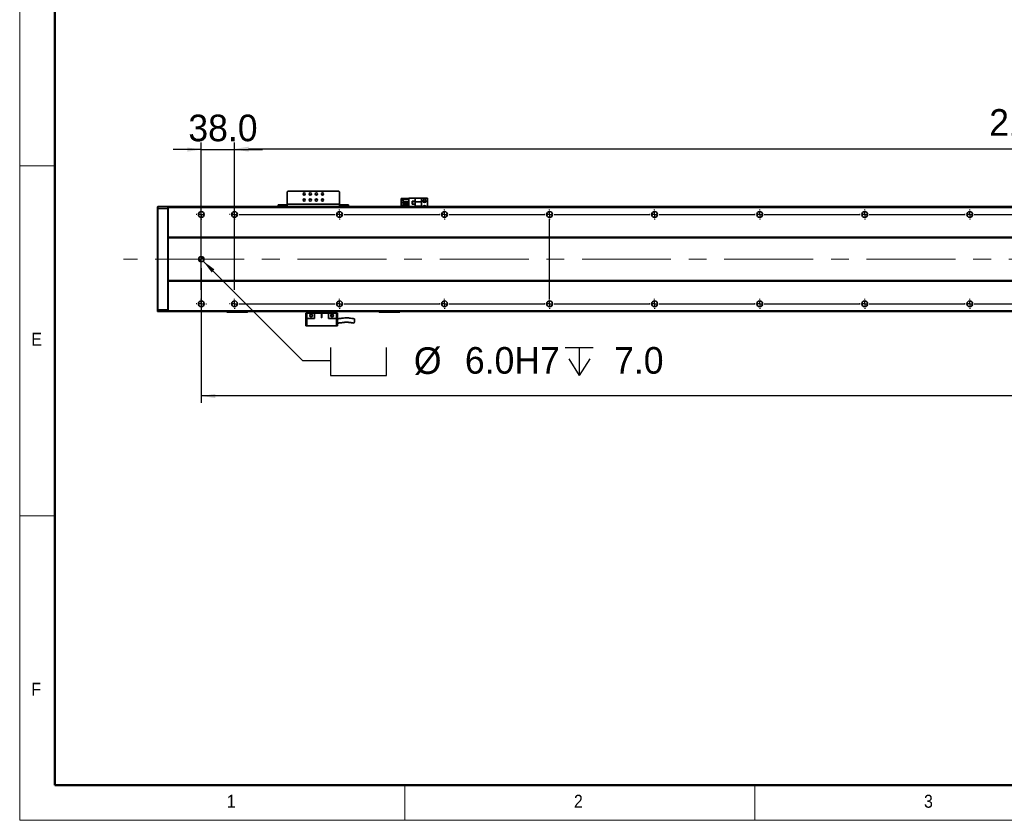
# Model space of a CAD drawing. Header units: millimetres. Extents: x 40 to 3320, y 40 to 2336.
# Tile 1 of 11: x 40 to 1165, y 40 to 955. Entities that reach past the tile are written whole.
import ezdxf

# ---------------------------------------------------------------- set-up
doc = ezdxf.new("R2010")
doc.units = ezdxf.units.MM
doc.header["$LTSCALE"] = 8
doc.header["$PDSIZE"] = -1
doc.linetypes.add('CENTERX2', pattern=[20.32, 12.7, -2.54, 2.54, -2.54])
doc.layers.add('黑色实线', color=7, linetype='Continuous')
doc.styles.add('SLDTEXTSTYLE1', font='Gothic.ttf', dxfattribs={"width": 0.913})
doc.styles.add('SLDTEXTSTYLE8', font='txt')
doc.dimstyles.new('SLDDIMSTYLE0', dxfattribs={"dimtxt": 30.4, "dimasz": 16, "dimexe": 0, "dimexo": 0.0625, "dimgap": 7.6, "dimtad": 2, "dimdec": 1, "dimrnd": 1e-09, "dimzin": 4, "dimdsep": 46, "dimtxsty": 'SLDTEXTSTYLE8', "dimsah": 1, "dimcen": 0.09, "dimadec": 0, "dimazin": 1, "dimtfac": 1, "dimtdec": 1, "dimtmove": 0, "dimatfit": 0, "dimfxl": 0, "dimfrac": 2, "dimtolj": 1, "dimtzin": 12, "dimarcsym": 0})
doc.dimstyles.new('SLDDIMSTYLE5', dxfattribs={"dimtxt": 30.4, "dimasz": 16, "dimexe": 0, "dimexo": 0.0625, "dimgap": 7.6, "dimtad": 2, "dimdec": 1, "dimrnd": 1e-09, "dimzin": 4, "dimdsep": 46, "dimtxsty": 'SLDTEXTSTYLE8', "dimsah": 1, "dimcen": 0.09, "dimadec": 0, "dimazin": 1, "dimtfac": 1, "dimtdec": 1, "dimtofl": 0, "dimtmove": 0, "dimatfit": 3, "dimfxl": 0, "dimfrac": 2, "dimtolj": 1, "dimtzin": 12, "dimarcsym": 0})
doc.dimstyles.new('SLDDIMSTYLE7', dxfattribs={"dimtxt": 30.4, "dimasz": 16, "dimexe": 0, "dimexo": 0.0625, "dimgap": 7.6, "dimtad": 0, "dimtih": 1, "dimtoh": 1, "dimdec": 1, "dimrnd": 1e-09, "dimzin": 4, "dimdsep": 46, "dimtxsty": 'SLDTEXTSTYLE8', "dimsah": 1, "dimcen": 0, "dimadec": 0, "dimazin": 1, "dimtfac": 1, "dimtdec": 1, "dimtofl": 0, "dimtmove": 0, "dimatfit": 3, "dimfxl": 0, "dimfrac": 2, "dimtolj": 1, "dimtzin": 12, "dimarcsym": 0})

# ---------------------------------------------------------------- blocks, each defined once
blk = doc.blocks.new('SW_SYMBOL_HOLE_SPOT')
at = {"layer": '黑色实线', "color": 0}
for p, q in [((0, 7000), (0, 600)), ((12800, 600), (12800, 7000)), ((0, 600), (12800, 600))]:
    blk.add_line(p, q, dxfattribs=at)
blk = doc.blocks.new('SW_SYMBOL_HOLE_DEPTH')
at = {"layer": '黑色实线', "color": 0}
for p, q in [((0, 7000), (6400, 7000)), ((3200, 7000), (3200, 600)), ((800, 4440), (3200, 600)), ((5600, 4440), (3200, 600))]:
    blk.add_line(p, q, dxfattribs=at)
blk = doc.blocks.new('_D_27')
at = {"layer": '黑色实线'}
for p, q in [((249.6, 679.1), (363.3, 565.5)), ((363.3, 565.5), (395.3, 565.5))]:
    blk.add_line(p, q, dxfattribs=at)
blk.add_solid([(249.6, 679.1), (259.3, 666.1), (262.6, 669.5)], dxfattribs=at)
at = {"layer": '黑色实线', "xscale": 0.004985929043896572, "yscale": 0.004985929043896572, "zscale": 0.004985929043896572}
for name, p in [('SW_SYMBOL_HOLE_SPOT', (395.3, 545.3)), ('SW_SYMBOL_HOLE_DEPTH', (663.4, 545.3))]:
    blk.add_blockref(name, p, dxfattribs=at)
at = {"layer": '黑色实线', "char_height": 30.4, "attachment_point": 1, "style": 'SLDTEXTSTYLE8'}
for s, insert in [('%%c', (490.4, 580.5)), (' 6.0H7 ', (537.4, 580.8)), (' 7.0', (707.9, 580.8))]:
    blk.add_mtext(s, dxfattribs=dict(at, insert=insert))
blk = doc.blocks.new('_D_29')
at = {"layer": '黑色实线'}
for p, q in [((247.5, 671.1), (247.5, 516.9)), ((2483.5, 665.5), (2483.5, 516.9)), ((2483.5, 524.9), (247.5, 524.9))]:
    blk.add_line(p, q, dxfattribs=at)
for points in [[(247.5, 524.9), (263.5, 522.5), (263.5, 527.3)], [(2483.5, 524.9), (2467.5, 527.3), (2467.5, 522.5)]]:
    blk.add_solid(points, dxfattribs=at)
at = {"layer": '黑色实线', "insert": (1311.6, 564.8), "char_height": 30.4, "attachment_point": 1, "style": 'SLDTEXTSTYLE8'}
blk.add_mtext('2236.0', dxfattribs=at)
blk = doc.blocks.new('_D_32')
at = {"layer": 'Defpoints', "color": 0}
for p in [(2445.5, 807.2), (285.5, 738.1), (2445.5, 738.1)]:
    blk.add_point(p, dxfattribs=at)
at = {"layer": '黑色实线', "color": 0, "lineweight": -2}
for p, q in [((285.5, 738.1), (285.5, 807.2)), ((301.5, 807.2), (2429.5, 807.2)), ((2445.5, 738.1), (2445.5, 807.2))]:
    blk.add_line(p, q, dxfattribs=at)
at = {"layer": '黑色实线', "color": 0}
for points in [[(301.5, 809.8), (301.5, 804.5), (285.5, 807.2)], [(2429.5, 809.8), (2429.5, 804.5), (2445.5, 807.2)]]:
    blk.add_solid(points, dxfattribs=at)
at = {"layer": '黑色实线', "color": 0, "insert": (1409.6, 852.7), "char_height": 30.4, "attachment_point": 2, "style": 'SLDTEXTSTYLE8'}
blk.add_mtext('\\A1;2160.0=18×120.0（PITCH）', dxfattribs=at)
blk = doc.blocks.new('_D_34')
at = {"layer": '黑色实线'}
for p, q in [((247.5, 646.2), (247.5, 814.5)), ((285.5, 646.2), (285.5, 814.5)), ((247.5, 806.5), (215.5, 806.5)), ((247.5, 806.5), (285.5, 806.5)), ((285.5, 806.5), (317.5, 806.5))]:
    blk.add_line(p, q, dxfattribs=at)
for points in [[(247.5, 806.5), (231.5, 808.9), (231.5, 804.1)], [(285.5, 806.5), (301.5, 804.1), (301.5, 808.9)]]:
    blk.add_solid(points, dxfattribs=at)
at = {"layer": '黑色实线', "insert": (232.7, 846.4), "char_height": 30.4, "attachment_point": 1, "style": 'SLDTEXTSTYLE8'}
blk.add_mtext('38.0', dxfattribs=at)
blk = doc.blocks.new('SW_CENTERMARKSYMBOL_24')
at = {"layer": '黑色实线', "color": 0}
for p, q in [((-5.08, 0), (-5.84, 0)), ((0, 0), (-2.54, 0)), ((0, 5.08), (0, 5.84)), ((0, 0), (0, 2.54)), ((0, 0), (0, -2.54)), ((0, 0), (2.54, 0)), ((5.08, 0), (5.84, 0)), ((0, -5.08), (0, -5.84))]:
    blk.add_line(p, q, dxfattribs=at)
blk = doc.blocks.new('SW_CENTERMARKSYMBOL_25')
at = {"layer": '黑色实线', "color": 0}
for p, q in [((-403.08, 102), (-403.84, 102)), ((-398, 102), (-400.54, 102)), ((-398, 107.08), (-398, 107.84)), ((-398, 102), (-398, 104.54)), ((-398, 102), (-398, 99.46)), ((-398, 102), (-395.46, 102)), ((0, 102), (-2.54, 102)), ((0, 107.08), (0, 107.84)), ((0, 102), (0, 104.54)), ((0, 102), (0, 99.46)), ((0, 102), (2.54, 102)), ((5.08, 102), (5.84, 102)), ((-398, 96.92), (-398, 96.16)), ((0, 5.08), (0, 96.92)), ((-365.08, 0), (-365.84, 0)), ((-360, 0), (-362.54, 0)), ((-360, 5.08), (-360, 5.84)), ((-360, 0), (-360, 2.54)), ((-360, 0), (-360, -2.54)), ((-360, 0), (-357.46, 0)), ((-354.92, 0), (-245.08, 0)), ((-240, 0), (-242.54, 0)), ((-240, 0), (-242.54, 0)), ((-240, 5.08), (-240, 5.84)), ((-240, 0), (-240, 2.54)), ((-240, 0), (-240, 2.54)), ((-240, 0), (-240, -2.54)), ((-240, 0), (-237.46, 0)), ((-240, 0), (-240, -2.54)), ((-240, 0), (-237.46, 0)), ((-234.92, 0), (-125.08, 0)), ((-125.08, 0), (-125.84, 0)), ((-120, 0), (-122.54, 0)), ((-120, 0), (-122.54, 0)), ((-120, 0), (-122.54, 0)), ((-120, 5.08), (-120, 5.84)), ((-120, 0), (-120, 2.54)), ((-120, 0), (-120, 2.54)), ((-120, 0), (-120, 2.54)), ((-120, 0), (-120, -2.54)), ((-120, 0), (-117.46, 0)), ((-120, 0), (-120, -2.54)), ((-120, 0), (-117.46, 0)), ((-120, 0), (-120, -2.54)), ((-120, 0), (-117.46, 0)), ((-114.92, 0), (-114.16, 0)), ((-114.92, 0), (-5.08, 0)), ((-5.08, 0), (-5.84, 0)), ((0, 0), (-2.54, 0)), ((0, 0), (-2.54, 0)), ((0, 0), (-2.54, 0)), ((0, 0), (-2.54, 0)), ((0, 5.08), (0, 5.84)), ((0, 0), (0, 2.54)), ((0, 0), (0, 2.54)), ((0, 0), (0, 2.54)), ((0, 0), (0, 2.54)), ((0, 0), (0, -2.54)), ((0, 0), (2.54, 0)), ((0, 0), (0, -2.54)), ((0, 0), (2.54, 0)), ((0, 0), (0, -2.54)), ((0, 0), (2.54, 0)), ((0, 0), (0, -2.54)), ((0, 0), (2.54, 0)), ((5.08, 0), (5.84, 0)), ((5.08, 0), (114.92, 0)), ((114.92, 0), (114.16, 0)), ((114.92, 0), (114.16, 0)), ((120, 0), (117.46, 0)), ((120, 0), (117.46, 0)), ((120, 0), (117.46, 0)), ((120, 0), (117.46, 0)), ((120, 0), (117.46, 0)), ((120, 5.08), (120, 5.84)), ((120, 0), (120, 2.54)), ((120, 0), (120, 2.54)), ((120, 0), (120, 2.54)), ((120, 0), (120, 2.54)), ((120, 0), (120, 2.54)), ((120, 0), (120, -2.54)), ((120, 0), (122.54, 0)), ((120, 0), (120, -2.54)), ((120, 0), (122.54, 0)), ((120, 0), (120, -2.54)), ((120, 0), (122.54, 0)), ((120, 0), (120, -2.54)), ((120, 0), (122.54, 0)), ((120, 0), (120, -2.54)), ((120, 0), (122.54, 0)), ((125.08, 0), (125.84, 0)), ((125.08, 0), (125.84, 0)), ((125.08, 0), (234.92, 0)), ((234.92, 0), (234.16, 0)), ((240, 0), (237.46, 0)), ((240, 0), (237.46, 0)), ((240, 0), (237.46, 0)), ((240, 0), (237.46, 0)), ((240, 0), (237.46, 0)), ((240, 0), (237.46, 0)), ((240, 5.08), (240, 5.84)), ((240, 0), (240, 2.54)), ((240, 0), (240, 2.54)), ((240, 0), (240, 2.54)), ((240, 0), (240, 2.54)), ((240, 0), (240, 2.54)), ((240, 0), (240, 2.54)), ((240, 0), (240, -2.54)), ((240, 0), (242.54, 0)), ((240, 0), (240, -2.54)), ((240, 0), (242.54, 0)), ((240, 0), (240, -2.54)), ((240, 0), (242.54, 0)), ((240, 0), (240, -2.54)), ((240, 0), (242.54, 0)), ((240, 0), (240, -2.54)), ((240, 0), (242.54, 0)), ((240, 0), (240, -2.54)), ((240, 0), (242.54, 0)), ((245.08, 0), (245.84, 0)), ((245.08, 0), (354.92, 0)), ((354.92, 0), (354.16, 0)), ((360, 0), (357.46, 0)), ((360, 0), (357.46, 0)), ((360, 0), (357.46, 0)), ((360, 0), (357.46, 0)), ((360, 0), (357.46, 0)), ((360, 0), (357.46, 0)), ((360, 0), (357.46, 0)), ((360, 5.08), (360, 5.84)), ((360, 0), (360, 2.54)), ((360, 0), (360, 2.54)), ((360, 0), (360, 2.54)), ((360, 0), (360, 2.54)), ((360, 0), (360, 2.54)), ((360, 0), (360, 2.54)), ((360, 0), (360, 2.54)), ((360, 0), (360, -2.54)), ((360, 0), (362.54, 0)), ((360, 0), (360, -2.54)), ((360, 0), (362.54, 0)), ((360, 0), (360, -2.54)), ((360, 0), (362.54, 0)), ((360, 0), (360, -2.54)), ((360, 0), (362.54, 0)), ((360, 0), (360, -2.54)), ((360, 0), (362.54, 0)), ((360, 0), (360, -2.54)), ((360, 0), (362.54, 0)), ((360, 0), (360, -2.54)), ((360, 0), (362.54, 0)), ((365.08, 0), (365.84, 0)), ((365.08, 0), (474.92, 0)), ((474.92, 0), (474.16, 0)), ((480, 0), (477.46, 0)), ((480, 0), (477.46, 0)), ((480, 0), (477.46, 0)), ((480, 0), (477.46, 0)), ((480, 0), (477.46, 0)), ((480, 0), (477.46, 0)), ((480, 0), (477.46, 0)), ((480, 0), (477.46, 0)), ((480, 5.08), (480, 5.84)), ((480, 0), (480, 2.54)), ((480, 0), (480, 2.54)), ((480, 0), (480, 2.54)), ((480, 0), (480, 2.54)), ((480, 0), (480, 2.54)), ((480, 0), (480, 2.54)), ((480, 0), (480, 2.54)), ((480, 0), (480, 2.54)), ((480, 0), (480, -2.54)), ((480, 0), (482.54, 0)), ((480, 0), (480, -2.54)), ((480, 0), (482.54, 0)), ((480, 0), (480, -2.54)), ((480, 0), (482.54, 0)), ((480, 0), (480, -2.54)), ((480, 0), (482.54, 0)), ((480, 0), (480, -2.54)), ((480, 0), (482.54, 0)), ((480, 0), (480, -2.54)), ((480, 0), (482.54, 0)), ((480, 0), (480, -2.54)), ((480, 0), (482.54, 0)), ((480, 0), (480, -2.54)), ((480, 0), (482.54, 0)), ((485.08, 0), (485.84, 0)), ((485.08, 0), (594.92, 0)), ((-360, -5.08), (-360, -5.84)), ((-240, -5.08), (-240, -5.84)), ((-120, -5.08), (-120, -5.84)), ((0, -5.08), (0, -5.84)), ((120, -5.08), (120, -5.84)), ((240, -5.08), (240, -5.84)), ((360, -5.08), (360, -5.84)), ((480, -5.08), (480, -5.84))]:
    blk.add_line(p, q, dxfattribs=at)
blk = doc.blocks.new('SW_CENTERMARKSYMBOL_26')
at = {"layer": '黑色实线', "color": 0}
for p, q in [((-485.08, 0), (-485.84, 0)), ((-480, 0), (-482.54, 0)), ((-480, 5.08), (-480, 5.84)), ((-480, 0), (-480, 2.54)), ((-480, 0), (-480, -2.54)), ((-480, 0), (-477.46, 0)), ((-474.92, 0), (-365.08, 0)), ((-360, 0), (-362.54, 0)), ((-360, 0), (-362.54, 0)), ((-360, 5.08), (-360, 5.84)), ((-360, 0), (-360, 2.54)), ((-360, 0), (-360, 2.54)), ((-360, 0), (-360, -2.54)), ((-360, 0), (-357.46, 0)), ((-360, 0), (-360, -2.54)), ((-360, 0), (-357.46, 0)), ((-354.92, 0), (-245.08, 0)), ((-245.08, 0), (-245.84, 0)), ((-240, 0), (-242.54, 0)), ((-240, 0), (-242.54, 0)), ((-240, 0), (-242.54, 0)), ((-240, 5.08), (-240, 5.84)), ((-240, 0), (-240, 2.54)), ((-240, 0), (-240, 2.54)), ((-240, 0), (-240, 2.54)), ((-240, 0), (-240, -2.54)), ((-240, 0), (-237.46, 0)), ((-240, 0), (-240, -2.54)), ((-240, 0), (-237.46, 0)), ((-240, 0), (-240, -2.54)), ((-240, 0), (-237.46, 0)), ((-234.92, 0), (-234.16, 0)), ((-234.92, 0), (-125.08, 0)), ((-125.08, 0), (-125.84, 0)), ((-125.08, 0), (-125.84, 0)), ((-120, 0), (-122.54, 0)), ((-120, 0), (-122.54, 0)), ((-120, 0), (-122.54, 0)), ((-120, 0), (-122.54, 0)), ((-120, 5.08), (-120, 5.84)), ((-120, 0), (-120, 2.54)), ((-120, 0), (-120, 2.54)), ((-120, 0), (-120, 2.54)), ((-120, 0), (-120, 2.54)), ((-120, 0), (-120, -2.54)), ((-120, 0), (-117.46, 0)), ((-120, 0), (-120, -2.54)), ((-120, 0), (-117.46, 0)), ((-120, 0), (-120, -2.54)), ((-120, 0), (-117.46, 0)), ((-120, 0), (-120, -2.54)), ((-120, 0), (-117.46, 0)), ((-114.92, 0), (-114.16, 0)), ((-114.92, 0), (-114.16, 0)), ((-114.92, 0), (-5.08, 0)), ((-5.08, 0), (-5.84, 0)), ((0, 0), (-2.54, 0)), ((0, 0), (-2.54, 0)), ((0, 0), (-2.54, 0)), ((0, 0), (-2.54, 0)), ((0, 0), (-2.54, 0)), ((0, 5.08), (0, 5.84)), ((0, 0), (0, 2.54)), ((0, 0), (0, 2.54)), ((0, 0), (0, 2.54)), ((0, 0), (0, 2.54)), ((0, 0), (0, 2.54)), ((0, 0), (0, -2.54)), ((0, 0), (2.54, 0)), ((0, 0), (0, -2.54)), ((0, 0), (2.54, 0)), ((0, 0), (0, -2.54)), ((0, 0), (2.54, 0)), ((0, 0), (0, -2.54)), ((0, 0), (2.54, 0)), ((0, 0), (0, -2.54)), ((0, 0), (2.54, 0)), ((5.08, 0), (5.84, 0)), ((5.08, 0), (114.92, 0)), ((114.92, 0), (114.16, 0)), ((114.92, 0), (114.16, 0)), ((120, 0), (117.46, 0)), ((120, 0), (117.46, 0)), ((120, 0), (117.46, 0)), ((120, 0), (117.46, 0)), ((120, 0), (117.46, 0)), ((120, 0), (117.46, 0)), ((120, 5.08), (120, 5.84)), ((120, 0), (120, 2.54)), ((120, 0), (120, 2.54)), ((120, 0), (120, 2.54)), ((120, 0), (120, 2.54)), ((120, 0), (120, 2.54)), ((120, 0), (120, 2.54)), ((120, 0), (120, -2.54)), ((120, 0), (122.54, 0)), ((120, 0), (120, -2.54)), ((120, 0), (122.54, 0)), ((120, 0), (120, -2.54)), ((120, 0), (122.54, 0)), ((120, 0), (120, -2.54)), ((120, 0), (122.54, 0)), ((120, 0), (120, -2.54)), ((120, 0), (122.54, 0)), ((120, 0), (120, -2.54)), ((120, 0), (122.54, 0)), ((125.08, 0), (125.84, 0)), ((125.08, 0), (125.84, 0)), ((125.08, 0), (234.92, 0)), ((234.92, 0), (234.16, 0)), ((240, 0), (237.46, 0)), ((240, 0), (237.46, 0)), ((240, 0), (237.46, 0)), ((240, 0), (237.46, 0)), ((240, 0), (237.46, 0)), ((240, 0), (237.46, 0)), ((240, 0), (237.46, 0)), ((240, 5.08), (240, 5.84)), ((240, 0), (240, 2.54)), ((240, 0), (240, 2.54)), ((240, 0), (240, 2.54)), ((240, 0), (240, 2.54)), ((240, 0), (240, 2.54)), ((240, 0), (240, 2.54)), ((240, 0), (240, 2.54)), ((240, 0), (240, -2.54)), ((240, 0), (242.54, 0)), ((240, 0), (240, -2.54)), ((240, 0), (242.54, 0)), ((240, 0), (240, -2.54)), ((240, 0), (242.54, 0)), ((240, 0), (240, -2.54)), ((240, 0), (242.54, 0)), ((240, 0), (240, -2.54)), ((240, 0), (242.54, 0)), ((240, 0), (240, -2.54)), ((240, 0), (242.54, 0)), ((240, 0), (240, -2.54)), ((240, 0), (242.54, 0)), ((245.08, 0), (245.84, 0)), ((245.08, 0), (354.92, 0)), ((354.92, 0), (354.16, 0)), ((360, 0), (357.46, 0)), ((360, 0), (357.46, 0)), ((360, 0), (357.46, 0)), ((360, 0), (357.46, 0)), ((360, 0), (357.46, 0)), ((360, 0), (357.46, 0)), ((360, 0), (357.46, 0)), ((360, 0), (357.46, 0)), ((360, 5.08), (360, 5.84)), ((360, 0), (360, 2.54)), ((360, 0), (360, 2.54)), ((360, 0), (360, 2.54)), ((360, 0), (360, 2.54)), ((360, 0), (360, 2.54)), ((360, 0), (360, 2.54)), ((360, 0), (360, 2.54)), ((360, 0), (360, 2.54)), ((360, 0), (360, -2.54)), ((360, 0), (362.54, 0)), ((360, 0), (360, -2.54)), ((360, 0), (362.54, 0)), ((360, 0), (360, -2.54)), ((360, 0), (362.54, 0)), ((360, 0), (360, -2.54)), ((360, 0), (362.54, 0)), ((360, 0), (360, -2.54)), ((360, 0), (362.54, 0)), ((360, 0), (360, -2.54)), ((360, 0), (362.54, 0)), ((360, 0), (360, -2.54)), ((360, 0), (362.54, 0)), ((360, 0), (360, -2.54)), ((360, 0), (362.54, 0)), ((365.08, 0), (365.84, 0)), ((365.08, 0), (474.92, 0)), ((-480, -5.08), (-480, -5.84)), ((-360, -5.08), (-360, -5.84)), ((-240, -5.08), (-240, -5.84)), ((-120, -5.08), (-120, -5.84)), ((0, -5.08), (0, -5.84)), ((120, -5.08), (120, -5.84)), ((240, -5.08), (240, -5.84)), ((360, -5.08), (360, -5.84))]:
    blk.add_line(p, q, dxfattribs=at)
blk = doc.blocks.new('SW_DOWELSYMBOL_4')
at = {"linetype": 'Continuous', "lineweight": 18}
h = blk.add_hatch(color=0, dxfattribs=at)
edge = h.paths.add_edge_path(flags=0)
edge.add_arc((0, 0), 3, 180, 270)
edge.add_line((0, -3), (0, 0))
edge.add_line((0, 0), (-3, 0))
h = blk.add_hatch(color=0, dxfattribs=at)
edge = h.paths.add_edge_path(flags=0)
edge.add_arc((0, 0), 3, 0, 90)
edge.add_line((0, 3), (0, 0))
edge.add_line((0, 0), (3, 0))
at = {"layer": '黑色实线', "color": 0}
blk.add_circle((0, 0), 3, dxfattribs=at)

msp = doc.modelspace()

# ---------------------------------------------------------------- linework, layer by layer
at = {"color": 7, "linetype": 'Continuous', "lineweight": 18}
for p, q in [((40, 2336), (40, 40)), ((80, 2296), (80, 80)), ((40, 788), (80, 788)), ((80, 388), (40, 388)), ((80, 80), (3280, 80)), ((480, 40), (480, 80)), ((880, 80), (880, 40)), ((984, 80), (3280, 80)), ((40, 40), (3320, 40))]:
    msp.add_line(p, q, dxfattribs=at)
at = {"color": 7, "linetype": 'Continuous', "lineweight": 50}
for p, q in [((80, 2296), (80, 80)), ((80, 80), (3280, 80))]:
    msp.add_line(p, q, dxfattribs=at)
at = {"color": 7, "linetype": 'Continuous', "lineweight": 35}
for p, q in [((346.51, 759.05), (345.51, 758.05)), ((345.51, 758.05), (345.51, 744.25)), ((404.51, 759.05), (346.51, 759.05)), ((405.51, 758.05), (404.51, 759.05)), ((405.51, 744.25), (405.51, 758.05)), ((335.51, 741.25), (335.51, 743.25)), ((335.51, 743.25), (336.51, 743.25)), ((336.51, 743.25), (336.51, 741.25)), ((336.51, 743.25), (344.51, 743.25)), ((344.51, 743.25), (344.51, 741.25)), ((345.51, 743.25), (344.51, 743.25)), ((405.51, 744.25), (345.51, 744.25)), ((345.51, 741.25), (345.51, 744.25)), ((405.51, 744.25), (405.51, 741.25)), ((406.51, 743.25), (405.51, 743.25)), ((406.51, 743.25), (406.51, 741.25)), ((406.51, 743.25), (414.51, 743.25)), ((414.51, 741.25), (414.51, 743.25)), ((414.51, 743.25), (415.51, 743.25)), ((415.51, 743.25), (415.51, 741.25)), ((476.31, 750.75), (476.01, 750.45)), ((476.31, 750.45), (476.01, 750.45)), ((476.01, 741.25), (476.01, 750.45)), ((476.44, 750.75), (476.31, 750.45)), ((476.31, 750.75), (476.44, 750.75)), ((480.71, 750.45), (476.31, 750.45)), ((476.31, 750.45), (476.31, 741.25)), ((476.44, 750.75), (480.71, 750.75)), ((478.31, 747.31), (478.31, 749.81)), ((478.31, 749.81), (484.51, 749.81)), ((478.31, 747.31), (484.51, 747.31)), ((478.31, 744.77), (478.31, 746.27)), ((478.31, 746.27), (484.51, 746.27)), ((478.31, 744.77), (484.51, 744.77)), ((478.31, 742.23), (478.31, 743.73)), ((478.31, 743.73), (484.51, 743.73)), ((480.71, 749.81), (480.71, 750.75)), ((480.71, 750.75), (484.51, 750.75)), ((480.71, 746.27), (480.71, 747.31)), ((480.71, 743.73), (480.71, 744.77)), ((484.51, 741.25), (484.51, 751.05)), ((484.51, 751.05), (492.06, 751.05)), ((491.81, 747.35), (488.61, 747.35)), ((488.61, 747.35), (488.61, 744.15)), ((488.61, 744.15), (491.81, 744.15)), ((491.71, 747.25), (488.71, 747.25)), ((488.71, 747.25), (488.71, 744.25)), ((488.71, 744.25), (491.71, 744.25)), ((491.71, 744.25), (491.71, 747.25)), ((491.81, 744.15), (491.81, 747.35)), ((499.01, 751.05), (492.06, 751.05)), ((492.06, 751.05), (492.06, 746.75)), ((499.01, 746.75), (492.06, 746.75)), ((492.06, 741.75), (492.06, 746.75)), ((499.01, 746.75), (499.01, 751.05)), ((506.01, 751.05), (499.01, 751.05)), ((499.01, 746.75), (499.01, 741.75)), ((506.01, 751.05), (506.01, 741.25)), ((197.51, 740.95), (197.81, 741.25)), ((197.51, 739.12), (197.51, 740.95)), ((197.51, 739.12), (197.81, 739.25)), ((197.51, 623.37), (197.51, 739.12)), ((197.81, 741.25), (197.81, 739.25)), ((197.81, 741.25), (209.21, 741.25)), ((197.81, 739.25), (197.81, 623.25)), ((209.21, 739.25), (197.81, 739.25)), ((209.21, 739.25), (209.21, 741.25)), ((209.51, 740.95), (209.21, 741.25)), ((209.21, 623.25), (209.21, 739.25)), ((209.51, 739.12), (209.21, 739.25)), ((2521.51, 741.25), (209.51, 741.25)), ((209.51, 740.25), (209.51, 741.25)), ((2521.51, 740.25), (209.51, 740.25)), ((209.51, 706.25), (209.51, 740.25)), ((250.51, 733.62), (250.51, 730.87)), ((478.31, 742.23), (484.51, 742.23)), ((480.71, 741.25), (480.71, 742.23)), ((492.06, 741.75), (499.01, 741.75)), ((492.06, 741.75), (492.06, 741.25)), ((499.01, 741.25), (499.01, 741.75)), ((2521.51, 706.25), (209.51, 706.25)), ((209.51, 706.25), (209.51, 705.75)), ((2521.51, 705.75), (209.51, 705.75)), ((209.51, 656.75), (209.51, 705.75)), ((2521.51, 656.75), (209.51, 656.75)), ((209.51, 656.25), (209.51, 656.75)), ((2521.51, 656.25), (209.51, 656.25)), ((209.51, 622.25), (209.51, 656.25)), ((250.51, 631.62), (250.51, 628.87)), ((197.51, 621.55), (197.51, 623.37)), ((197.51, 623.37), (197.81, 623.25)), ((197.51, 621.55), (197.81, 621.25)), ((197.81, 623.25), (197.81, 621.25)), ((197.81, 623.25), (209.21, 623.25)), ((209.21, 621.25), (197.81, 621.25)), ((209.51, 623.37), (209.21, 623.25)), ((209.21, 621.25), (209.21, 623.25)), ((209.51, 621.55), (209.21, 621.25)), ((2521.51, 622.25), (209.51, 622.25)), ((209.51, 622.25), (209.51, 621.25)), ((2521.51, 621.25), (209.51, 621.25)), ((276.51, 621.05), (276.51, 621.25)), ((276.51, 621.05), (277.51, 621.05)), ((276.51, 621.05), (276.81, 620.75)), ((277.64, 620.75), (276.81, 620.75)), ((277.51, 621.25), (277.51, 621.05)), ((277.64, 620.75), (277.51, 621.05)), ((277.51, 621.05), (299.51, 621.05)), ((299.39, 620.75), (277.64, 620.75)), ((299.39, 620.75), (299.51, 621.05)), ((300.21, 620.75), (299.39, 620.75)), ((299.51, 621.05), (299.51, 621.25)), ((299.51, 621.05), (300.51, 621.05)), ((300.21, 620.75), (300.51, 621.05)), ((300.51, 621.25), (300.51, 621.05)), ((367.01, 619.35), (367.01, 604.95)), ((368.21, 619.35), (367.01, 619.35)), ((368.01, 619.35), (368.01, 621.25)), ((368.21, 619.35), (368.21, 613.35)), ((377.01, 619.35), (368.21, 619.35)), ((377.01, 619.35), (384.76, 619.35)), ((377.01, 619.35), (377.01, 613.35)), ((385.26, 619.35), (384.76, 619.35)), ((384.76, 619.35), (384.76, 614.6)), ((385.26, 619.35), (393.01, 619.35)), ((385.26, 614.6), (385.26, 619.35)), ((393.01, 613.35), (393.01, 619.35)), ((401.81, 619.35), (393.01, 619.35)), ((401.81, 613.35), (401.81, 619.35)), ((403.01, 619.35), (401.81, 619.35)), ((402.01, 619.35), (402.01, 621.25)), ((403.01, 604.95), (403.01, 619.35)), ((450.51, 621.05), (450.51, 621.25)), ((450.51, 621.05), (451.51, 621.05)), ((450.51, 621.05), (450.81, 620.75)), ((451.64, 620.75), (450.81, 620.75)), ((451.51, 621.25), (451.51, 621.05)), ((451.64, 620.75), (451.51, 621.05)), ((451.51, 621.05), (473.51, 621.05)), ((473.39, 620.75), (451.64, 620.75)), ((473.39, 620.75), (473.51, 621.05)), ((474.21, 620.75), (473.39, 620.75)), ((473.51, 621.05), (473.51, 621.25)), ((473.51, 621.05), (474.51, 621.05)), ((474.21, 620.75), (474.51, 621.05)), ((474.51, 621.25), (474.51, 621.05)), ((368.21, 613.35), (368.01, 613.35)), ((368.01, 604.95), (368.01, 613.35)), ((368.21, 613.35), (377.01, 613.35)), ((393.01, 613.35), (401.81, 613.35)), ((398.02, 617.4), (398.15, 616.99)), ((402.01, 613.35), (401.81, 613.35)), ((402.01, 613.35), (402.01, 604.95)), ((368.01, 604.95), (367.01, 604.95)), ((402.01, 604.95), (368.01, 604.95)), ((403.01, 604.95), (402.01, 604.95))]:
    msp.add_line(p, q, dxfattribs=at)
at = {"color": 8, "linetype": 'Continuous', "lineweight": 35}
for p, q in [((372.76, 749.75), (371.26, 749.75)), ((379.76, 749.75), (378.26, 749.75))]:
    msp.add_line(p, q, dxfattribs=at)
at = {"color": 7, "linetype": 'Continuous', "lineweight": 35}
for centre, radius in [((365.01, 755.75), 1.25), ((372.01, 755.75), 1.25), ((379.01, 755.75), 1.25), ((386.01, 755.75), 1.25), ((365.01, 748.75), 1.25), ((372.01, 748.75), 1.25), ((379.01, 748.75), 1.25), ((386.01, 748.75), 1.25), ((502.51, 747.75), 1.75), ((502.51, 747.75), 1.25), ((247.51, 732.25), 3.3), ((285.51, 732.25), 3.3), ((405.51, 732.25), 3.3), ((525.51, 732.25), 3.3), ((645.51, 732.25), 3.3), ((765.51, 732.25), 3.3), ((885.51, 732.25), 3.3), ((1005.51, 732.25), 3.3), ((1125.51, 732.25), 3.3), ((247.51, 681.25), 3), ((247.51, 630.25), 3.3), ((285.51, 630.25), 3.3), ((405.51, 630.25), 3.3), ((525.51, 630.25), 3.3), ((645.51, 630.25), 3.3), ((765.51, 630.25), 3.3), ((885.51, 630.25), 3.3), ((1005.51, 630.25), 3.3), ((1125.51, 630.25), 3.3), ((373.01, 616.85), 1.6), ((397.01, 616.85), 1.6)]:
    msp.add_circle(centre, radius, dxfattribs=at)
for centre, radius, start, end in [((502.51, 740.75), 1.75, 16.60155, 163.39845), ((502.51, 740.75), 1.25, 23.57818, 156.42182), ((385.01, 614.6), 0.25, 180, 0)]:
    msp.add_arc(centre, radius, start, end, dxfattribs=at)
for points, knots in [([(374.15, 616.99), (374.17, 616.86), (374.21, 616.61), (374.1, 616.22), (373.88, 615.87), (373.55, 615.6), (373.13, 615.45), (372.67, 615.45), (372.24, 615.58), (372, 615.76), (371.9, 615.84)], [0, 0, 0, 0, 0.11473772, 0.23059237, 0.35092583, 0.47582442, 0.6054507, 0.73939783, 0.87754126, 1, 1, 1, 1]), ([(372.99, 618.15), (373.14, 618.12), (373.42, 618.06), (373.77, 617.81), (373.95, 617.56), (374.01, 617.42), (374.02, 617.4)], [0, 0, 0, 0, 0.3223299, 0.6432152, 0.951835, 1, 1, 1, 1]), ([(397.01, 618), (396.9, 617.99), (396.67, 617.97), (396.35, 617.8), (396.09, 617.56), (395.92, 617.26), (395.85, 616.91), (395.88, 616.56), (396.02, 616.24), (396.24, 615.97), (396.54, 615.78), (396.88, 615.69), (397.23, 615.7), (397.56, 615.81), (397.84, 616.03), (398.05, 616.31), (398.17, 616.64), (398.16, 616.88), (398.15, 616.99)], [0, 0, 0, 0, 0.0624975, 0.1249971, 0.1874968, 0.249997, 0.3124963, 0.3749963, 0.4374949, 0.4999975, 0.562494, 0.6249954, 0.6874961, 0.7499954, 0.812497, 0.8749977, 0.9374994, 1, 1, 1, 1]), ([(398.15, 616.99), (398.17, 616.86), (398.21, 616.61), (398.1, 616.22), (397.88, 615.87), (397.55, 615.6), (397.13, 615.45), (396.67, 615.45), (396.24, 615.58), (396, 615.76), (395.9, 615.84)], [0, 0, 0, 0, 0.1147384, 0.230593, 0.3509264, 0.4758318, 0.6054497, 0.7393968, 0.8775486, 1, 1, 1, 1]), ([(396.99, 618.15), (397.14, 618.12), (397.42, 618.06), (397.77, 617.81), (397.95, 617.56), (398.01, 617.42), (398.02, 617.4)], [0, 0, 0, 0, 0.3223122, 0.6432198, 0.9518434, 1, 1, 1, 1]), ([(422.33, 613.14), (421.36, 613.29), (419.54, 613.58), (417.08, 613.97), (415.02, 614.13), (413.16, 614.17), (411.13, 614.09), (409.3, 613.89), (407.79, 613.67), (406.78, 613.52), (405.74, 613.37), (404.67, 613.25), (403.76, 613.17), (403.21, 613.2), (403.01, 613.21)], [0, 0, 0, 0, 0.155774, 0.290786, 0.3967698, 0.4749902, 0.5735899, 0.7047464, 0.7546895, 0.8070875, 0.8612087, 0.9159556, 0.9704068, 1, 1, 1, 1]), ([(403.01, 608.23), (403.25, 608.22), (403.97, 608.2), (405.11, 608.28), (406.79, 608.48), (408.49, 608.75), (410.17, 608.98), (411.62, 609.12), (413.3, 609.21), (415.21, 609.14), (417.25, 608.92), (419.36, 608.56), (420.91, 608.32), (421.75, 608.19)], [0, 0, 0, 0, 0.0368682, 0.1125397, 0.1785184, 0.3028052, 0.3842705, 0.4445276, 0.5302865, 0.6473385, 0.744746, 0.8603545, 1, 1, 1, 1]), ([(421.76, 608.24), (421.79, 608.22), (421.89, 608.19), (422.09, 608.45), (422.3, 608.95), (422.49, 609.65), (422.63, 610.45), (422.71, 611.29), (422.71, 612.07), (422.64, 612.69), (422.5, 613.08), (422.38, 613.11), (422.33, 613.12)], [0, 0, 0, 0, 0.057406, 0.1630255, 0.2664665, 0.3699767, 0.4747882, 0.5815851, 0.6902311, 0.7997754, 0.9088172, 1, 1, 1, 1])]:
    msp.add_open_spline(points, degree=3, knots=knots, dxfattribs=at)
at = {"layer": '黑色实线', "linetype": 'CENTERX2', "lineweight": 18}
msp.add_line((2572.31, 681.25), (158.71, 681.25), dxfattribs=at)

# ---------------------------------------------------------------- block references
at = {"layer": '黑色实线'}
for name, p in [('SW_CENTERMARKSYMBOL_25', (645.51, 630.25)), ('SW_CENTERMARKSYMBOL_26', (765.51, 732.25)), ('SW_DOWELSYMBOL_4', (247.51, 681.25)), ('SW_CENTERMARKSYMBOL_24', (247.51, 630.25))]:
    msp.add_blockref(name, p, dxfattribs=at)

# ---------------------------------------------------------------- texts
at = {"color": 7, "linetype": 'Continuous', "lineweight": 0, "char_height": 14.82, "attachment_point": 1, "style": 'SLDTEXTSTYLE1'}
for s, insert in [('E', (53.33, 597.17)), ('F', (53.33, 197.17)), ('1', (276.67, 69.17)), ('2', (673.33, 69.17)), ('3', (1073.33, 69.17))]:
    msp.add_mtext(s, dxfattribs=dict(at, insert=insert))

# ---------------------------------------------------------------- dimensions: what is measured, and where the dimension line sits
at = {"layer": '黑色实线'}
dim = msp.add_linear_dim(base=(2445.51, 807.17), p1=(285.51, 738.09), p2=(2445.51, 738.09), text='<>=18×120.0（PITCH）', dimstyle='SLDDIMSTYLE5', dxfattribs=at)
dim.commit()
dim.dimension.update_dxf_attribs({"geometry": '_D_32', "text_midpoint": (1409.57, 807.17), "dimtype": 160})
for base, p1, p2, dimstyle, picture, middle in [((285.51, 806.5), (247.51, 636.09), (285.51, 636.09), 'SLDDIMSTYLE0', '_D_34', (270.13, 806.5)), ((247.51, 524.95), (2483.51, 675.71), (247.51, 681.25), 'SLDDIMSTYLE5', '_D_29', (1370.99, 524.95))]:
    dim = msp.add_linear_dim(base=base, p1=p1, p2=p2, dimstyle=dimstyle, dxfattribs=at)
    dim.commit()
    dim.dimension.update_dxf_attribs({"geometry": picture, "text_midpoint": middle, "dimtype": 160})
dim = msp.add_diameter_dim_2p(p1=(245.39, 683.37), p2=(249.63, 679.12), text='{\\fGDT;v} <>H7 {\\fGDT;x} 7.0\\P', dimstyle='SLDDIMSTYLE7', dxfattribs=at)
dim.commit()
dim.dimension.update_dxf_attribs({"geometry": '_D_27', "text_midpoint": (583.59, 565.46), "dimtype": 163})

doc.saveas('drawing.dxf')
